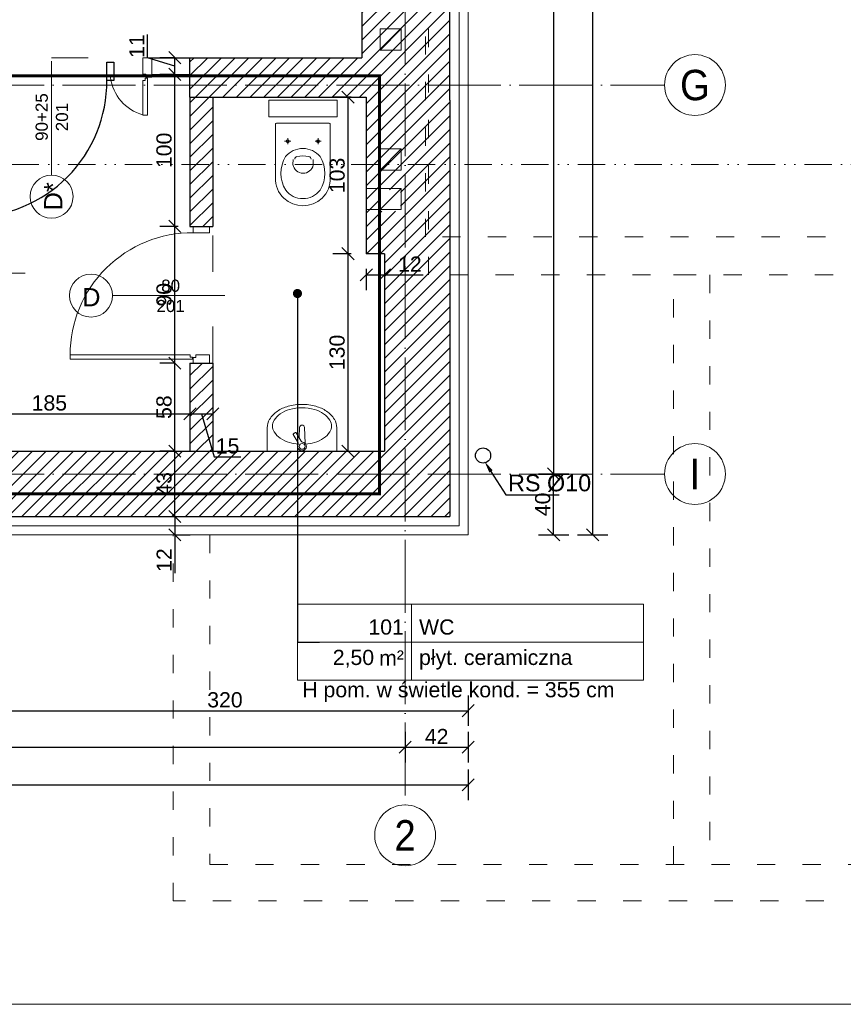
# Model space of a CAD drawing. Header units: millimetres. Extents: x 6506 to 39690, y 6022 to 25261.
# Tile 51 of 59: x 20483 to 21024, y 17841 to 18489. Entities that reach past the tile are written whole.
import ezdxf
from ezdxf import colors
from ezdxf.entities.mleader import LeaderData, LeaderLine
from ezdxf.enums import TextEntityAlignment as Align
from ezdxf.math import Vec2, Vec3

# ---------------------------------------------------------------- set-up
doc = ezdxf.new("R2010")
doc.units = ezdxf.units.MM
for name, pattern in [('1KS_2KP-50', [37.05, 12, 6, -6.35, 0, -6.35, 0, -6.35]), ('ACAD_ISO02W100', [15, 12, -3]), ('ACAD_ISO03W100', [30, 12, -18]), ('ACAD_ISO04W100', [30, 24, -3, 0, -3]), ('Osie$0$CONTINOUS', [0])]:
    doc.linetypes.add(name, pattern=pattern)
for name, color, linetype, lineweight, true_color in [('A_HATCH', 7, 'Continuous', 5, 0x999999), ('A_IZOLEACJA TERMI_PROJEKTOWANA', 7, 'Continuous', 15, 0x0089b6), ('A_PPOŻ', 1, 'ACAD_ISO02W100', 30, 0xff0000), ('A_WIDOK 2PLAN', 7, 'Continuous', 9, 0x666666)]:
    doc.layers.add(name, color=color, linetype=linetype, lineweight=lineweight, true_color=true_color)
for name, color, linetype, lineweight in [('A_KONST_ISTNIEJĄCE', 83, 'Continuous', 25), ('A_LINIA PRZEKROJOWA', 223, '1KS_2KP-50', 15), ('A_OPISY', 40, 'Continuous', 9), ('A_OSIE KONSTRUKCYJNE', 150, 'ACAD_ISO04W100', 5), ('A_STOLARKA DRZWIOWA', 30, 'Continuous', 15), ('A_WIDOK', 141, 'Continuous', 13), ('A_WYMIAROWANIE', 7, 'Continuous', 9), ('A_WYPOSAŻENIE', 181, 'Continuous', 9)]:
    doc.layers.add(name, color=color, linetype=linetype, lineweight=lineweight)
doc.layers.add('A_NIEWIDOCZNE  POMOCNICZE', color=252, linetype='ACAD_ISO03W100', lineweight=5, plot=False)
doc.layers.add('A_RYNNY', color=71, linetype='Continuous')
doc.styles.add('APLUS', font='arial.ttf', dxfattribs={"width": 0.6})
doc.styles.add('ARIAL', font='arial.ttf')
doc.styles.add('DEMIURG_100_opisy', font='arial.ttf', dxfattribs={"width": 0.9, "height": 20})
doc.styles.get("Standard").update_dxf_attribs({"font": 'arial.ttf'})
doc.linetypes.add('BATTING', pattern='A,0.0001,-0.1,[134,ltypeshp.shx,S=0.1,R=0,X=-0.1,Y=0],-0.2,[134,ltypeshp.shx,S=0.1,R=180,X=0.1,Y=0],-0.1', length=0.4001)
doc.dimstyles.new('1 do 100', dxfattribs={"dimtxt": 10, "dimasz": 8, "dimexe": 10, "dimexo": 10, "dimgap": 2, "dimtad": 1, "dimdec": 0, "dimtxsty": 'Standard', "dimblk": 'OBLIQUE', "dimcen": 2.5, "dimadec": 0, "dimazin": 0, "dimtfac": 1, "dimtdec": 0, "dimtmove": 0, "dimatfit": 3, "dimldrblk": 'OBLIQUE', "dimfxl": 10, "dimfxlon": 1, "dimarcsym": 0})
pattern_1 = [(45, (-3039.768, 690.5185), (-4.490128, 4.490128), [])]

# ---------------------------------------------------------------- blocks, each defined once
blk = doc.blocks.new('*U104')
for p, q in [((-4.14, -96.25), (-4.14, -94.69)), ((-2.58, -96.25), (-4.14, -96.25)), ((0, -96.67), (-2, -96.67)), ((0, -94.67), (0, -96.67))]:
    blk.add_line(p, q)
for points in [[(10, 0), (-2, 0), (-2, -4.67), (10, -4.67), (10, 0)], [(-2.58, -97.8), (-92.58, -97.8), (-92.58, -94.69), (-4.14, -94.69)], [(-2.58, -96.25), (-2.58, -97.8)], [(-2, -96.67), (-2, -100.67), (10, -100.67), (10, -94.67)], [(0, -94.67), (10, -94.67)]]:
    blk.add_lwpolyline(points)
blk.add_arc((-2.56, -94.69), 90.02, 89.64515, 180.00111)
blk = doc.blocks.new('*U9')
blk.add_hatch(color=256).paths.add_polyline_path([(0, 0.1532), (-0.198, 0.1532), (0, 0)])
blk.add_line((0, 0.1532), (0, 0.4))
blk.add_lwpolyline([(0, 0.1532), (0, 0), (-0.198, 0.1532), (0.6852, 0.1532)])
at = {"style": 'APLUS', "width": 0.8}
blk.add_attdef('%%P_0.00', text='', height=0.2, dxfattribs=at).set_placement((-0.1457, 0.1532), align=Align.BOTTOM_LEFT)
blk = doc.blocks.new('_Oblique')
at = {"color": 0, "linetype": 'ByBlock', "lineweight": -2}
blk.add_line((-0.5, -0.5), (0.5, 0.5), dxfattribs=at)
blk = doc.blocks.new('*D498')
at = {"layer": 'A_WYMIAROWANIE', "color": 0, "lineweight": -2, "ltscale": 2, "transparency": 16777216}
for p, q in [((20584.84, 18161.66), (20594.84, 18161.66)), ((20584.84, 18161.66), (20584.84, 18149.66)), ((20584.84, 18149.66), (20594.84, 18149.66)), ((20584.84, 18149.66), (20584.84, 18124.38))]:
    blk.add_line(p, q, dxfattribs=at)
at = {"layer": 'Defpoints', "color": 0, "ltscale": 2, "transparency": 16777216}
for p in [(20584.84, 18161.66), (20584.84, 18161.66), (20584.84, 18149.66)]:
    blk.add_point(p, dxfattribs=at)
at = {"layer": 'A_WYMIAROWANIE', "color": 0, "lineweight": -2, "ltscale": 2, "transparency": 16777216, "xscale": 8, "yscale": 8, "zscale": 8}
for p, rotation in [((20584.84, 18161.66), 90), ((20584.84, 18149.66), 270)]:
    blk.add_blockref('_Oblique', p, dxfattribs=dict(at, rotation=rotation))
at = {"layer": 'A_WYMIAROWANIE', "color": 0, "ltscale": 2, "transparency": 16777216, "insert": (20577.82, 18133.02), "char_height": 10, "attachment_point": 5, "rotation": 90}
blk.add_mtext('12', dxfattribs=at)
blk = doc.blocks.new('*D499')
at = {"layer": 'A_WYMIAROWANIE', "color": 0, "lineweight": -2, "ltscale": 2, "transparency": 16777216}
for p, q in [((20584.84, 18204.66), (20574.84, 18204.66)), ((20584.84, 18161.66), (20584.84, 18204.66)), ((20584.84, 18161.66), (20594.84, 18161.66))]:
    blk.add_line(p, q, dxfattribs=at)
at = {"layer": 'Defpoints', "color": 0, "ltscale": 2, "transparency": 16777216}
for p in [(20584.84, 18204.66), (20592.77, 18204.66), (20584.84, 18161.66)]:
    blk.add_point(p, dxfattribs=at)
at = {"layer": 'A_WYMIAROWANIE', "color": 0, "lineweight": -2, "ltscale": 2, "transparency": 16777216, "xscale": 8, "yscale": 8, "zscale": 8}
for p, rotation in [((20584.84, 18204.66), 90), ((20584.84, 18161.66), 270)]:
    blk.add_blockref('_Oblique', p, dxfattribs=dict(at, rotation=rotation))
at = {"layer": 'A_WYMIAROWANIE', "color": 0, "ltscale": 2, "transparency": 16777216, "insert": (20577.73, 18183.16), "char_height": 10, "attachment_point": 5, "rotation": 90}
blk.add_mtext('43', dxfattribs=at)
blk = doc.blocks.new('*D500')
at = {"layer": 'A_WYMIAROWANIE', "color": 0, "lineweight": -2, "ltscale": 2, "transparency": 16777216}
for p, q in [((20584.84, 18262.66), (20574.84, 18262.66)), ((20584.84, 18204.66), (20584.84, 18262.66)), ((20584.84, 18204.66), (20574.84, 18204.66))]:
    blk.add_line(p, q, dxfattribs=at)
at = {"layer": 'Defpoints', "color": 0, "ltscale": 2, "transparency": 16777216}
for p in [(20584.84, 18262.66), (20594.77, 18262.66), (20592.77, 18204.66)]:
    blk.add_point(p, dxfattribs=at)
at = {"layer": 'A_WYMIAROWANIE', "color": 0, "lineweight": -2, "ltscale": 2, "transparency": 16777216, "xscale": 8, "yscale": 8, "zscale": 8}
for p, rotation in [((20584.84, 18262.66), 90), ((20584.84, 18204.66), 270)]:
    blk.add_blockref('_Oblique', p, dxfattribs=dict(at, rotation=rotation))
at = {"layer": 'A_WYMIAROWANIE', "color": 0, "ltscale": 2, "transparency": 16777216, "insert": (20577.74, 18233.66), "char_height": 10, "attachment_point": 5, "rotation": 90}
blk.add_mtext('58', dxfattribs=at)
blk = doc.blocks.new('*D501')
at = {"layer": 'A_WYMIAROWANIE', "color": 0, "lineweight": -2, "ltscale": 2, "transparency": 16777216}
for p, q in [((20586.9, 18352.66), (20574.84, 18352.66)), ((20584.84, 18262.66), (20584.84, 18352.66)), ((20584.84, 18262.66), (20574.84, 18262.66))]:
    blk.add_line(p, q, dxfattribs=at)
at = {"layer": 'Defpoints', "color": 0, "ltscale": 2, "transparency": 16777216}
for p in [(20584.84, 18352.66), (20596.9, 18352.66), (20594.77, 18262.66)]:
    blk.add_point(p, dxfattribs=at)
at = {"layer": 'A_WYMIAROWANIE', "color": 0, "lineweight": -2, "ltscale": 2, "transparency": 16777216, "xscale": 8, "yscale": 8, "zscale": 8}
for p, rotation in [((20584.84, 18352.66), 90), ((20584.84, 18262.66), 270)]:
    blk.add_blockref('_Oblique', p, dxfattribs=dict(at, rotation=rotation))
at = {"layer": 'A_WYMIAROWANIE', "color": 0, "ltscale": 2, "transparency": 16777216, "insert": (20577.74, 18307.66), "char_height": 10, "attachment_point": 5, "rotation": 90}
blk.add_mtext('90', dxfattribs=at)
blk = doc.blocks.new('*D502')
at = {"layer": 'A_WYMIAROWANIE', "color": 0, "lineweight": -2, "ltscale": 2, "transparency": 16777216}
for p, q in [((20584.84, 18452.66), (20574.84, 18452.66)), ((20584.84, 18352.66), (20584.84, 18452.66)), ((20586.9, 18352.66), (20574.84, 18352.66))]:
    blk.add_line(p, q, dxfattribs=at)
at = {"layer": 'Defpoints', "color": 0, "ltscale": 2, "transparency": 16777216}
for p in [(20584.84, 18452.66), (20594.77, 18452.66), (20596.9, 18352.66)]:
    blk.add_point(p, dxfattribs=at)
at = {"layer": 'A_WYMIAROWANIE', "color": 0, "lineweight": -2, "ltscale": 2, "transparency": 16777216, "xscale": 8, "yscale": 8, "zscale": 8}
for p, rotation in [((20584.84, 18452.66), 90), ((20584.84, 18352.66), 270)]:
    blk.add_blockref('_Oblique', p, dxfattribs=dict(at, rotation=rotation))
at = {"layer": 'A_WYMIAROWANIE', "color": 0, "ltscale": 2, "transparency": 16777216, "insert": (20577.74, 18402.66), "char_height": 10, "attachment_point": 5, "rotation": 90}
blk.add_mtext('100', dxfattribs=at)
blk = doc.blocks.new('*D503')
at = {"layer": 'A_WYMIAROWANIE', "color": 0, "lineweight": -2, "ltscale": 2, "transparency": 16777216}
for p, q in [((20566.82, 18463.57), (20566.82, 18479.02)), ((20584.84, 18458.16), (20566.82, 18463.57)), ((20584.84, 18463.66), (20574.84, 18463.66)), ((20584.84, 18452.66), (20584.84, 18463.66)), ((20584.84, 18452.66), (20574.84, 18452.66))]:
    blk.add_line(p, q, dxfattribs=at)
at = {"layer": 'Defpoints', "color": 0, "ltscale": 2, "transparency": 16777216}
for p in [(20584.84, 18463.66), (20594.77, 18463.66), (20594.77, 18452.66)]:
    blk.add_point(p, dxfattribs=at)
at = {"layer": 'A_WYMIAROWANIE', "color": 0, "lineweight": -2, "ltscale": 2, "transparency": 16777216, "xscale": 8, "yscale": 8, "zscale": 8}
for p, rotation in [((20584.84, 18463.66), 90), ((20584.84, 18452.66), 270)]:
    blk.add_blockref('_Oblique', p, dxfattribs=dict(at, rotation=rotation))
at = {"layer": 'A_WYMIAROWANIE', "color": 0, "ltscale": 2, "transparency": 16777216, "insert": (20559.8, 18471.29), "char_height": 10, "attachment_point": 5, "rotation": 90}
blk.add_mtext('11', dxfattribs=at)
blk = doc.blocks.new('*D508')
at = {"layer": 'A_WYMIAROWANIE', "color": 0, "lineweight": -2, "ltscale": 2, "transparency": 16777216}
for p, q in [((20409.77, 18229.27), (20409.77, 18239.27)), ((20409.77, 18229.27), (20594.77, 18229.27)), ((20594.77, 18229.27), (20594.77, 18219.27))]:
    blk.add_line(p, q, dxfattribs=at)
at = {"layer": 'Defpoints', "color": 0, "ltscale": 2, "transparency": 16777216}
for p in [(20594.77, 18238.63), (20409.77, 18229.27), (20594.77, 18229.27)]:
    blk.add_point(p, dxfattribs=at)
at = {"layer": 'A_WYMIAROWANIE', "color": 0, "lineweight": -2, "ltscale": 2, "transparency": 16777216, "xscale": 8, "yscale": 8, "zscale": 8, "rotation": 180}
blk.add_blockref('_Oblique', (20409.77, 18229.27), dxfattribs=at)
at = {"layer": 'A_WYMIAROWANIE', "color": 0, "lineweight": -2, "ltscale": 2, "transparency": 16777216, "xscale": 8, "yscale": 8, "zscale": 8}
blk.add_blockref('_Oblique', (20594.77, 18229.27), dxfattribs=at)
at = {"layer": 'A_WYMIAROWANIE', "color": 0, "ltscale": 2, "transparency": 16777216, "insert": (20502.27, 18236.37), "char_height": 10, "attachment_point": 5}
blk.add_mtext('185', dxfattribs=at)
blk = doc.blocks.new('*D509')
at = {"layer": 'A_WYMIAROWANIE', "color": 0, "lineweight": -2, "ltscale": 2, "transparency": 16777216}
for p, q in [((20594.77, 18229.27), (20594.77, 18219.27)), ((20594.77, 18229.27), (20609.77, 18229.27)), ((20602.27, 18229.27), (20610.76, 18200.95)), ((20609.77, 18229.93), (20609.77, 18219.27)), ((20610.76, 18200.95), (20628.22, 18200.95))]:
    blk.add_line(p, q, dxfattribs=at)
at = {"layer": 'Defpoints', "color": 0, "ltscale": 2, "transparency": 16777216}
for p in [(20594.77, 18238.63), (20609.77, 18239.93), (20609.77, 18229.27)]:
    blk.add_point(p, dxfattribs=at)
at = {"layer": 'A_WYMIAROWANIE', "color": 0, "lineweight": -2, "ltscale": 2, "transparency": 16777216, "xscale": 8, "yscale": 8, "zscale": 8, "rotation": 180}
blk.add_blockref('_Oblique', (20594.77, 18229.27), dxfattribs=at)
at = {"layer": 'A_WYMIAROWANIE', "color": 0, "lineweight": -2, "ltscale": 2, "transparency": 16777216, "xscale": 8, "yscale": 8, "zscale": 8}
blk.add_blockref('_Oblique', (20609.77, 18229.27), dxfattribs=at)
at = {"layer": 'A_WYMIAROWANIE', "color": 0, "ltscale": 2, "transparency": 16777216, "insert": (20619.49, 18208.05), "char_height": 10, "attachment_point": 5}
blk.add_mtext('15', dxfattribs=at)
blk = doc.blocks.new('*D510')
at = {"layer": 'A_WYMIAROWANIE', "color": 0, "lineweight": -2, "ltscale": 2, "transparency": 16777216}
for p, q in [((20700.77, 18437.66), (20688.69, 18437.66)), ((20698.69, 18437.66), (20698.69, 18334.66)), ((20700.77, 18334.66), (20688.69, 18334.66))]:
    blk.add_line(p, q, dxfattribs=at)
at = {"layer": 'Defpoints', "color": 0, "ltscale": 2, "transparency": 16777216}
for p in [(20710.77, 18437.66), (20698.69, 18334.66), (20710.77, 18334.66)]:
    blk.add_point(p, dxfattribs=at)
at = {"layer": 'A_WYMIAROWANIE', "color": 0, "lineweight": -2, "ltscale": 2, "transparency": 16777216, "xscale": 8, "yscale": 8, "zscale": 8}
for p, rotation in [((20698.69, 18437.66), 90), ((20698.69, 18334.66), 270)]:
    blk.add_blockref('_Oblique', p, dxfattribs=dict(at, rotation=rotation))
at = {"layer": 'A_WYMIAROWANIE', "color": 0, "ltscale": 2, "transparency": 16777216, "insert": (20691.58, 18386.16), "char_height": 10, "attachment_point": 5, "rotation": 90}
blk.add_mtext('103', dxfattribs=at)
blk = doc.blocks.new('*D511')
at = {"layer": 'A_WYMIAROWANIE', "color": 0, "lineweight": -2, "ltscale": 2, "transparency": 16777216}
for p, q in [((20700.77, 18334.66), (20688.69, 18334.66)), ((20698.69, 18334.66), (20698.69, 18204.66)), ((20698.69, 18204.66), (20708.69, 18204.66))]:
    blk.add_line(p, q, dxfattribs=at)
at = {"layer": 'Defpoints', "color": 0, "ltscale": 2, "transparency": 16777216}
for p in [(20710.77, 18334.66), (20698.69, 18204.66), (20698.69, 18204.66)]:
    blk.add_point(p, dxfattribs=at)
at = {"layer": 'A_WYMIAROWANIE', "color": 0, "lineweight": -2, "ltscale": 2, "transparency": 16777216, "xscale": 8, "yscale": 8, "zscale": 8}
for p, rotation in [((20698.69, 18334.66), 90), ((20698.69, 18204.66), 270)]:
    blk.add_blockref('_Oblique', p, dxfattribs=dict(at, rotation=rotation))
at = {"layer": 'A_WYMIAROWANIE', "color": 0, "ltscale": 2, "transparency": 16777216, "insert": (20691.58, 18269.66), "char_height": 10, "attachment_point": 5, "rotation": 90}
blk.add_mtext('130', dxfattribs=at)
blk = doc.blocks.new('*D513')
at = {"layer": 'A_WYMIAROWANIE', "color": 0, "lineweight": -2, "ltscale": 2, "transparency": 16777216}
for p, q in [((20823.94, 19604.66), (20843.94, 19604.66)), ((20833.94, 19604.66), (20833.94, 18189.66)), ((20843.94, 18189.66), (20823.94, 18189.66))]:
    blk.add_line(p, q, dxfattribs=at)
at = {"layer": 'Defpoints', "color": 0, "ltscale": 2, "transparency": 16777216}
for p in [(20777.77, 19604.66), (20833.94, 18189.66), (20906.91, 18189.66)]:
    blk.add_point(p, dxfattribs=at)
at = {"layer": 'A_WYMIAROWANIE', "color": 0, "lineweight": -2, "ltscale": 2, "transparency": 16777216, "xscale": 8, "yscale": 8, "zscale": 8}
for p, rotation in [((20833.94, 19604.66), 90), ((20833.94, 18189.66), 270)]:
    blk.add_blockref('_Oblique', p, dxfattribs=dict(at, rotation=rotation))
at = {"layer": 'A_WYMIAROWANIE', "color": 0, "ltscale": 2, "transparency": 16777216, "insert": (20826.83, 18897.16), "char_height": 10, "attachment_point": 5, "rotation": 90}
blk.add_mtext('1415', dxfattribs=at)
blk = doc.blocks.new('*D514')
at = {"layer": 'A_WYMIAROWANIE', "color": 0, "lineweight": -2, "ltscale": 2, "transparency": 16777216}
for p, q in [((20823.94, 18189.66), (20843.94, 18189.66)), ((20833.94, 18149.66), (20833.94, 18189.66)), ((20823.94, 18149.66), (20843.94, 18149.66))]:
    blk.add_line(p, q, dxfattribs=at)
at = {"layer": 'Defpoints', "color": 0, "ltscale": 2, "transparency": 16777216}
for p in [(20777.77, 18189.66), (20833.94, 18189.66), (20777.77, 18149.66)]:
    blk.add_point(p, dxfattribs=at)
at = {"layer": 'A_WYMIAROWANIE', "color": 0, "lineweight": -2, "ltscale": 2, "transparency": 16777216, "xscale": 8, "yscale": 8, "zscale": 8}
for p, rotation in [((20833.94, 18189.66), 90), ((20833.94, 18149.66), 270)]:
    blk.add_blockref('_Oblique', p, dxfattribs=dict(at, rotation=rotation))
at = {"layer": 'A_WYMIAROWANIE', "color": 0, "ltscale": 2, "transparency": 16777216, "insert": (20826.83, 18169.66), "char_height": 10, "attachment_point": 5, "rotation": 90}
blk.add_mtext('40', dxfattribs=at)
blk = doc.blocks.new('*D515')
at = {"layer": 'A_WYMIAROWANIE', "color": 0, "lineweight": -2, "ltscale": 2, "transparency": 16777216}
for p, q in [((20849.68, 19652.66), (20869.68, 19652.66)), ((20859.68, 18149.66), (20859.68, 19652.66)), ((20849.68, 18149.66), (20869.68, 18149.66))]:
    blk.add_line(p, q, dxfattribs=at)
at = {"layer": 'Defpoints', "color": 0, "ltscale": 2, "transparency": 16777216}
for p in [(20777.77, 19652.66), (20859.68, 19652.66), (20777.77, 18149.66)]:
    blk.add_point(p, dxfattribs=at)
at = {"layer": 'A_WYMIAROWANIE', "color": 0, "lineweight": -2, "ltscale": 2, "transparency": 16777216, "xscale": 8, "yscale": 8, "zscale": 8}
for p, rotation in [((20859.68, 19652.66), 90), ((20859.68, 18149.66), 270)]:
    blk.add_blockref('_Oblique', p, dxfattribs=dict(at, rotation=rotation))
at = {"layer": 'A_WYMIAROWANIE', "color": 0, "ltscale": 2, "transparency": 16777216, "insert": (20852.57, 18901.16), "char_height": 10, "attachment_point": 5, "rotation": 90}
blk.add_mtext('1503', dxfattribs=at)
blk = doc.blocks.new('*D518')
at = {"layer": 'A_WYMIAROWANIE', "color": 0, "lineweight": -2, "ltscale": 2, "transparency": 16777216}
for p, q in [((20457.77, 18043.9), (20457.77, 18023.9)), ((20777.77, 18043.9), (20777.77, 18023.9)), ((20457.77, 18033.9), (20777.77, 18033.9))]:
    blk.add_line(p, q, dxfattribs=at)
at = {"layer": 'Defpoints', "color": 0, "ltscale": 2, "transparency": 16777216}
for p in [(20457.77, 18149.66), (20777.77, 18149.66), (20777.77, 18033.9)]:
    blk.add_point(p, dxfattribs=at)
at = {"layer": 'A_WYMIAROWANIE', "color": 0, "lineweight": -2, "ltscale": 2, "transparency": 16777216, "xscale": 8, "yscale": 8, "zscale": 8, "rotation": 180}
blk.add_blockref('_Oblique', (20457.77, 18033.9), dxfattribs=at)
at = {"layer": 'A_WYMIAROWANIE', "color": 0, "lineweight": -2, "ltscale": 2, "transparency": 16777216, "xscale": 8, "yscale": 8, "zscale": 8}
blk.add_blockref('_Oblique', (20777.77, 18033.9), dxfattribs=at)
at = {"layer": 'A_WYMIAROWANIE', "color": 0, "ltscale": 2, "transparency": 16777216, "insert": (20617.77, 18041.01), "char_height": 10, "attachment_point": 5}
blk.add_mtext('320', dxfattribs=at)
blk = doc.blocks.new('*D520')
at = {"layer": 'A_WYMIAROWANIE', "color": 0, "lineweight": -2, "ltscale": 2, "transparency": 16777216}
for p, q in [((19917.77, 18019.9), (19917.77, 17999.9)), ((20736.27, 18019.9), (20736.27, 17999.9)), ((19917.77, 18009.9), (20736.27, 18009.9))]:
    blk.add_line(p, q, dxfattribs=at)
at = {"layer": 'Defpoints', "color": 0, "ltscale": 2, "transparency": 16777216}
for p in [(20736.27, 18180.42), (19917.77, 18149.66), (20736.27, 18009.9)]:
    blk.add_point(p, dxfattribs=at)
at = {"layer": 'A_WYMIAROWANIE', "color": 0, "lineweight": -2, "ltscale": 2, "transparency": 16777216, "xscale": 8, "yscale": 8, "zscale": 8, "rotation": 180}
blk.add_blockref('_Oblique', (19917.77, 18009.9), dxfattribs=at)
at = {"layer": 'A_WYMIAROWANIE', "color": 0, "lineweight": -2, "ltscale": 2, "transparency": 16777216, "xscale": 8, "yscale": 8, "zscale": 8}
blk.add_blockref('_Oblique', (20736.27, 18009.9), dxfattribs=at)
at = {"layer": 'A_WYMIAROWANIE', "color": 0, "ltscale": 2, "transparency": 16777216, "insert": (20327.02, 18017), "char_height": 10, "attachment_point": 5}
blk.add_mtext('819', dxfattribs=at)
blk = doc.blocks.new('*D521')
at = {"layer": 'A_WYMIAROWANIE', "color": 0, "lineweight": -2, "ltscale": 2, "transparency": 16777216}
for p, q in [((20736.27, 18019.9), (20736.27, 17999.9)), ((20777.77, 18019.9), (20777.77, 17999.9)), ((20736.27, 18009.9), (20777.77, 18009.9))]:
    blk.add_line(p, q, dxfattribs=at)
at = {"layer": 'Defpoints', "color": 0, "ltscale": 2, "transparency": 16777216}
for p in [(20736.27, 18180.42), (20777.77, 18180.42), (20777.77, 18009.9)]:
    blk.add_point(p, dxfattribs=at)
at = {"layer": 'A_WYMIAROWANIE', "color": 0, "lineweight": -2, "ltscale": 2, "transparency": 16777216, "xscale": 8, "yscale": 8, "zscale": 8, "rotation": 180}
blk.add_blockref('_Oblique', (20736.27, 18009.9), dxfattribs=at)
at = {"layer": 'A_WYMIAROWANIE', "color": 0, "lineweight": -2, "ltscale": 2, "transparency": 16777216, "xscale": 8, "yscale": 8, "zscale": 8}
blk.add_blockref('_Oblique', (20777.77, 18009.9), dxfattribs=at)
at = {"layer": 'A_WYMIAROWANIE', "color": 0, "ltscale": 2, "transparency": 16777216, "insert": (20757.02, 18016.92), "char_height": 10, "attachment_point": 5}
blk.add_mtext('42', dxfattribs=at)
blk = doc.blocks.new('*D522')
at = {"layer": 'A_WYMIAROWANIE', "color": 0, "lineweight": -2, "ltscale": 2, "transparency": 16777216}
for p, q in [((19874.77, 17995.1), (19874.77, 17975.1)), ((20777.77, 17995.1), (20777.77, 17975.1)), ((19874.77, 17985.1), (20777.77, 17985.1))]:
    blk.add_line(p, q, dxfattribs=at)
at = {"layer": 'Defpoints', "color": 0, "ltscale": 2, "transparency": 16777216}
for p in [(19874.77, 18172.69), (20777.77, 18172.69), (20777.77, 17985.1)]:
    blk.add_point(p, dxfattribs=at)
at = {"layer": 'A_WYMIAROWANIE', "color": 0, "lineweight": -2, "ltscale": 2, "transparency": 16777216, "xscale": 8, "yscale": 8, "zscale": 8, "rotation": 180}
blk.add_blockref('_Oblique', (19874.77, 17985.1), dxfattribs=at)
at = {"layer": 'A_WYMIAROWANIE', "color": 0, "lineweight": -2, "ltscale": 2, "transparency": 16777216, "xscale": 8, "yscale": 8, "zscale": 8}
blk.add_blockref('_Oblique', (20777.77, 17985.1), dxfattribs=at)
at = {"layer": 'A_WYMIAROWANIE', "color": 0, "ltscale": 2, "transparency": 16777216, "insert": (20326.27, 17992.21), "char_height": 10, "attachment_point": 5}
blk.add_mtext('903', dxfattribs=at)
blk = doc.blocks.new('*D550')
at = {"layer": 'A_WYMIAROWANIE', "color": 0, "lineweight": -2, "ltscale": 2, "transparency": 16777216}
for p, q in [((20710.77, 18324.66), (20710.77, 18310.76)), ((20710.77, 18320.76), (20722.77, 18320.76)), ((20722.77, 18324.66), (20722.77, 18310.76)), ((20722.77, 18320.76), (20748.05, 18320.76))]:
    blk.add_line(p, q, dxfattribs=at)
at = {"layer": 'Defpoints', "color": 0, "ltscale": 2, "transparency": 16777216}
for p in [(20710.77, 18334.66), (20722.77, 18334.66), (20722.77, 18320.76)]:
    blk.add_point(p, dxfattribs=at)
at = {"layer": 'A_WYMIAROWANIE', "color": 0, "lineweight": -2, "ltscale": 2, "transparency": 16777216, "xscale": 8, "yscale": 8, "zscale": 8, "rotation": 180}
blk.add_blockref('_Oblique', (20710.77, 18320.76), dxfattribs=at)
at = {"layer": 'A_WYMIAROWANIE', "color": 0, "lineweight": -2, "ltscale": 2, "transparency": 16777216, "xscale": 8, "yscale": 8, "zscale": 8}
blk.add_blockref('_Oblique', (20722.77, 18320.76), dxfattribs=at)
at = {"layer": 'A_WYMIAROWANIE', "color": 0, "ltscale": 2, "transparency": 16777216, "insert": (20739.41, 18327.78), "char_height": 10, "attachment_point": 5}
blk.add_mtext('12', dxfattribs=at)
blk = doc.blocks.new('wc1')
at = {"layer": 'A_WYPOSAŻENIE'}
for p, q in [((-3838.38, 3353.84), (-3838.38, 3357.84)), ((-3818.38, 3353.84), (-3818.38, 3357.84)), ((-3840.38, 3355.84), (-3836.38, 3355.84)), ((-3820.38, 3355.84), (-3816.38, 3355.84))]:
    blk.add_line(p, q, dxfattribs=at)
blk.add_lwpolyline([(-3850.88, 3371.84), (-3805.88, 3371.84), (-3805.88, 3382.84), (-3850.88, 3382.84)], close=True, dxfattribs=at)
for points in [[(-3815.79, 3318.42, -0.399978), (-3840.97, 3318.42, -0.216638), (-3846.38, 3331.84), (-3846.38, 3366.84, -0.414214), (-3845.38, 3367.84), (-3811.38, 3367.84, -0.414214), (-3810.38, 3366.84), (-3810.38, 3331.84, -0.216638)], [(-3839.79, 3345.73, -0.466255), (-3816.97, 3345.73, -0.283436), (-3817.06, 3323.74, -0.502453), (-3839.69, 3323.74, -0.283436)]]:
    blk.add_lwpolyline(points, format="xyb", close=True, dxfattribs=at)
for points in [[(-3834.84, 3343.93), (-3834.92, 3340.49, 0.83974), (-3821.61, 3340.22), (-3821.68, 3343.93)], [(-3833.77, 3344.15, -0.303379), (-3832.3, 3345.75, -0.119022), (-3824.45, 3345.75, -0.303379), (-3822.98, 3344.15, -0.291246)]]:
    blk.add_lwpolyline(points, format="xyb", dxfattribs=at)
for centre in [(-3838.38, 3355.84), (-3818.38, 3355.84)]:
    blk.add_circle(centre, 1, dxfattribs=at)
blk = doc.blocks.new('A$C4D221A0D')
for p, q in [((0, 13.5), (0, 0)), ((18.08, 4.46), (18.54, 13.78)), ((21.63, 7.72), (21.34, 13.78)), ((40, 0), (40, 13.5)), ((20.51, 5.77), (23.32, 10.64)), ((22.24, 4.77), (25.05, 9.64)), ((0, 0), (40, 0))]:
    blk.add_line(p, q)
blk.add_circle((19.94, 2.78), 1.69)
for centre, radius, start, end in [((14.43, 10.35), 15.32, 124.0193, 148.4647), ((17.79, 5.36), 21.33, 105.6207, 124.0193), ((17.79, 6.36), 18.33, 105.6207, 124.0193), ((20, -2.53), 29.53, 90, 105.6207), ((20, -1.53), 26.53, 90, 105.6207), ((20, -2.53), 29.53, 74.3793, 90), ((20, -1.53), 26.53, 74.3793, 90), ((22.21, 6.36), 18.33, 55.9807, 74.3793), ((22.21, 5.36), 21.33, 55.9807, 74.3793), ((25.57, 10.35), 15.32, 31.5353, 55.9807), ((9.3, 13.5), 9.3, 148.4647, 180), ((9.3, 14.5), 6.3, 148.4647, 180), ((14.43, 11.35), 12.32, 124.0193, 148.4647), ((25.57, 11.35), 12.32, 31.5353, 55.9807), ((30.7, 14.5), 6.3, 0, 31.5353), ((30.7, 13.5), 9.3, 0, 31.5353), ((9.3, 14.5), 6.3, 180, 211.5353), ((19.94, 13.68), 1.4, 4.2422, 175.7578), ((30.7, 14.5), 6.3, 328.4647, 0), ((14.43, 17.65), 12.32, 211.5353, 235.9807), ((17.79, 22.64), 18.33, 235.9807, 254.3793), ((19.64, 6.27), 1, 274.8499, 330), ((23.45, 10.57), 0.154, 101.5073, 150), ((23.57, 9.98), 0.756, 80.1309, 101.5073), ((23.44, 9.21), 1.54, 68.6335, 80.1309), ((23.01, 8.1), 2.72, 60, 68.6335), ((23.01, 8.1), 2.72, 51.3665, 60), ((23.75, 9.03), 1.54, 39.8691, 51.3665), ((24.35, 9.53), 0.756, 18.4927, 39.8691), ((24.92, 9.72), 0.154, 330, 18.4927), ((22.21, 22.64), 18.33, 285.6207, 304.0193), ((25.57, 17.65), 12.32, 304.0193, 328.4647), ((20, 30.53), 26.53, 254.3793, 265.2559), ((19.94, 2.78), 2.5, 94.8499, 25.1501), ((23.1, 4.27), 1, 150, 205.1501), ((20, 30.53), 26.53, 274.5873, 285.6207)]:
    blk.add_arc(centre, radius, start, end)
blk = doc.blocks.new('*U134')
at = {"lineweight": 5}
for p, q in [((-75, -25), (-75, 25)), ((-75, 25), (0, 25)), ((0, 0), (0, 25)), ((0, 25), (152.71, 25)), ((152.71, 25), (152.71, -25)), ((-75, -25), (0, -25)), ((152.71, -25), (0, -25))]:
    blk.add_line(p, q, dxfattribs=at)
at = {"lineweight": 5, "ltscale": 18.5}
for p, q in [((0, 25), (0, -25)), ((-75, 0), (152.71, 0))]:
    blk.add_line(p, q, dxfattribs=at)
at = {"lineweight": 5, "ltscale": 18.5, "insert": (-5, -10.38), "char_height": 10, "attachment_point": 6, "style": 'ARIAL'}
blk.add_mtext('\\A1;m²', dxfattribs=at)
at = {"lineweight": 5, "style": 'ARIAL'}
blk.add_attdef('1NR', text='', height=10, dxfattribs=at).set_placement((-5, 5), align=Align.RIGHT)
blk.add_attdef('2POM', (5, 5), '', height=10, dxfattribs=at)
blk.add_attdef('4PL2', text='', height=10, dxfattribs=at).set_placement((-24.57, -5), align=Align.TOP_RIGHT)
blk.add_attdef('3POS', text='', height=10, dxfattribs=at).set_placement((5, -5), align=Align.TOP_LEFT)
blk = doc.blocks.new('_Dot')
at = {"color": 0, "linetype": 'ByBlock', "lineweight": -2}
blk.add_line((-0.5, 0), (-1, 0), dxfattribs=at)
at = {"color": 0, "linetype": 'ByBlock', "const_width": 0.5}
blk.add_lwpolyline([(-0.25, 0, 1), (0.25, 0, 1)], format="xyb", close=True, dxfattribs=at)
blk = doc.blocks.new('want')
at = {"layer": 'A_WIDOK'}
blk.add_line((30214.45, 14309.66), (30200.45, 14295.66), dxfattribs=at)
blk.add_lwpolyline([(30200.45, 14295.66), (30214.45, 14295.66), (30214.45, 14309.66), (30200.45, 14309.66)], close=True, dxfattribs=at)

msp = doc.modelspace()

# ---------------------------------------------------------------- hatches: boundary and pattern name
at = {"layer": 'A_HATCH'}
h = msp.add_hatch(dxfattribs=at)
h.set_pattern_fill('ANSI31', color=256, scale=2)
h.set_pattern_definition(pattern_1)
h.paths.add_polyline_path([(20765.77, 18435.66), (20765.77, 19640.66), (20580.77, 19640.66), (20580.77, 19597.66), (20722.77, 19597.66), (20722.77, 18722.66), (20707.77, 18722.66), (20707.77, 18463.66), (20594.77, 18463.66), (20594.77, 18437.66), (20710.77, 18437.66), (20710.77, 18334.66), (20722.77, 18334.66), (20722.77, 18204.66), (20462.77, 18204.66), (20462.77, 18161.66), (20765.77, 18161.66)])
h.paths.add_polyline_path([(20733.27, 18362.64), (20719.27, 18362.64), (20719.27, 18376.64), (20733.27, 18376.64)], flags=16)
h.paths.add_polyline_path([(20716.27, 18558.49), (20716.27, 18572.49)], flags=16)
h.paths.add_polyline_path([(20234.77, 18194.66), (20069.77, 18194.66), (20069.77, 18198.66), (19929.77, 18198.66), (19929.77, 18204.66), (19929.77, 18223.66), (19886.77, 18223.66), (19886.77, 18161.66), (20234.77, 18161.66)])
h.paths.add_polyline_path([(19929.77, 19597.66), (20070.77, 19597.66), (20070.77, 19640.66), (19886.77, 19640.66), (19886.77, 18699.66), (19929.77, 18699.66)])
h.paths.add_polyline_path([(20352.77, 19640.66), (20298.77, 19640.66), (20298.77, 19597.66), (20352.77, 19597.66)])
h = msp.add_hatch(dxfattribs=at)
h.set_pattern_fill('ANSI31', color=256, scale=2)
h.set_pattern_definition(pattern_1)
h.paths.add_polyline_path([(20444.77, 18463.66), (19929.77, 18463.66), (19929.77, 18472.66), (19886.77, 18472.66), (19886.77, 18419.66), (19929.77, 18419.66), (19929.77, 18437.66), (20444.77, 18437.66)])
h.paths.add_polyline_path([(20609.77, 18437.66), (20594.77, 18437.66), (20594.77, 18352.66), (20609.77, 18352.66)])
h.paths.add_polyline_path([(20609.77, 18262.66), (20594.77, 18262.66), (20594.77, 18204.66), (20609.77, 18204.66)])

# ---------------------------------------------------------------- linework, layer by layer
at = {"color": 144}
msp.add_lwpolyline([(20544.77, 18460.66), (20544.77, 18448.74), (20540.13, 18448.74), (20540.13, 18460.66), (20544.77, 18460.66)], dxfattribs=at)
msp.add_arc((20450.71, 18448.19), 89.43, 269.99889, 0.35485, dxfattribs=at)
at = {"layer": 'A_IZOLEACJA TERMI_PROJEKTOWANA', "linetype": 'BATTING', "ltscale": 14}
msp.add_lwpolyline([(20457.77, 18155.66), (20771.77, 18155.66), (20771.77, 19652.66)], dxfattribs=at)
at = {"layer": 'A_IZOLEACJA TERMI_PROJEKTOWANA', "ltscale": 2}
msp.add_lwpolyline([(20457.77, 18149.66), (20777.77, 18149.66), (20777.77, 19652.66)], dxfattribs=at)
at = {"layer": 'A_KONST_ISTNIEJĄCE', "ltscale": 2}
for p, q in [((20707.77, 18722.66), (20707.77, 18463.66)), ((20569.77, 18463.66), (20594.77, 18463.66)), ((20594.77, 18437.66), (20594.77, 18463.66)), ((20594.77, 18463.66), (20707.77, 18463.66)), ((20569.77, 18452.66), (20594.77, 18452.66)), ((20594.77, 18437.66), (20594.77, 18352.66)), ((20609.77, 18437.66), (20609.77, 18352.66)), ((20710.77, 18437.66), (20710.77, 18334.66)), ((20765.77, 18435.66), (20765.77, 18161.66)), ((20594.77, 18352.66), (20609.77, 18352.66)), ((20722.77, 18334.66), (20710.77, 18334.66)), ((20722.77, 18334.66), (20722.77, 18204.66)), ((20594.77, 18262.66), (20609.77, 18262.66)), ((20594.77, 18262.66), (20594.77, 18204.66)), ((20609.77, 18262.66), (20609.77, 18204.66)), ((20462.77, 18204.66), (20722.77, 18204.66)), ((20462.77, 18161.66), (20765.77, 18161.66))]:
    msp.add_line(p, q, dxfattribs=at)
for points in [[(20765.77, 18435.66), (20765.77, 19640.66), (20580.77, 19640.66)], [(20594.77, 18437.66), (20710.77, 18437.66)]]:
    msp.add_lwpolyline(points, dxfattribs=at)
at = {"layer": 'A_LINIA PRZEKROJOWA'}
msp.add_line((22544.15, 18393.4), (19671.57, 18393.4), dxfattribs=at)
at = {"layer": 'A_NIEWIDOCZNE  POMOCNICZE', "ltscale": 2}
for points in [[(19929.77, 19597.66), (20722.77, 19597.66), (20722.77, 18722.66), (20707.77, 18722.66), (20707.77, 18463.66), (20398.77, 18463.66), (20398.77, 18726.66), (19929.77, 18726.66), (19929.77, 19597.66)], [(20609.77, 18437.66), (20710.77, 18437.66), (20710.77, 18334.66), (20722.77, 18334.66), (20722.77, 18204.66), (20609.77, 18204.66), (20609.77, 18262.66), (20609.77, 18437.66)]]:
    msp.add_lwpolyline(points, dxfattribs=at)
at = {"layer": 'A_OPISY', "color": 144, "true_color": 0x007cb0, "transparency": 33554559}
msp.add_line((20503.74, 18386.36), (20503.74, 18461.33), dxfattribs=at)
at = {"layer": 'A_OPISY', "transparency": 33554559}
msp.add_line((20543.82, 18307.09), (20617.8, 18307.09), dxfattribs=at)
at = {"layer": 'A_OPISY', "color": 144, "true_color": 0x007cb0, "transparency": 33554559}
msp.add_circle((20503.74, 18372.21), 14.15, dxfattribs=at)
at = {"layer": 'A_OPISY', "transparency": 33554559}
msp.add_circle((20529.67, 18307.09), 14.15, dxfattribs=at)
at = {"layer": 'A_OSIE KONSTRUKCYJNE', "ltscale": 2}
for p, q in [((20736.27, 19829.05), (20736.27, 17971.86)), ((19729.58, 18445.66), (20906.91, 18445.66)), ((19729.58, 18189.66), (20906.91, 18189.66))]:
    msp.add_line(p, q, dxfattribs=at)
at = {"layer": 'A_OSIE KONSTRUKCYJNE', "linetype": 'Continuous'}
for centre in [(20926.91, 18445.66), (20926.91, 18189.66), (20736.27, 17951.86)]:
    msp.add_circle(centre, 20, dxfattribs=at)
at = {"layer": 'A_PPOŻ', "linetype": 'ACAD_ISO03W100', "ltscale": 2, "const_width": 2}
msp.add_lwpolyline([(19911.11, 18451.73), (20719.49, 18451.73), (20719.49, 18176.6), (19911.11, 18176.6)], close=True, dxfattribs=at)
at = {"layer": 'A_RYNNY'}
msp.add_circle((20787.54, 18201.82), 5, dxfattribs=at)
at = {"layer": 'A_STOLARKA DRZWIOWA', "color": 144, "true_color": 0x007cb0, "transparency": 33554559}
msp.add_line((20569.77, 18452.66), (20569.77, 18463.66), dxfattribs=at)
at = {"layer": 'A_STOLARKA DRZWIOWA', "color": 144, "transparency": 33554559}
for points in [[(20563.81, 18463.66), (20563.81, 18452.73), (20565.79, 18452.73), (20565.79, 18450.74), (20569.77, 18450.74), (20569.77, 18463.66)], [(20566.92, 18450.16), (20566.92, 18425.74), (20563.83, 18425.74), (20563.83, 18448.62), (20565.38, 18448.62), (20565.38, 18450.16)]]:
    msp.add_lwpolyline(points, close=True, dxfattribs=at)
msp.add_arc((20571.89, 18454.54), 29.69, 187.34735, 254.24206, dxfattribs=at)
at = {"layer": 'A_WIDOK', "color": 251, "transparency": 33554559}
for p, q in [((20719.77, 18377.66), (20710.77, 18377.66)), ((20719.77, 18363.66), (20710.77, 18363.66))]:
    msp.add_line(p, q, dxfattribs=at)
at = {"layer": 'A_WIDOK', "ltscale": 2}
msp.add_lwpolyline([(20734.27, 19652.66), (20734.27, 19700.66), (22419.77, 19700.66), (22419.77, 18104.66), (21976.77, 18104.66), (21976.77, 17840.66), (20734.27, 17840.66), (20328.27, 17840.66), (20328.27, 18149.66)], dxfattribs=at)
at = {"layer": 'A_WIDOK 2PLAN', "linetype": 'ACAD_ISO03W100'}
for points in [[(22357.77, 18320.66), (22357.77, 18166.66), (21887.77, 18166.66), (21887.77, 18320.66), (20751.77, 18320.66), (20751.77, 19638.66), (22357.77, 19638.66)], [(22332.77, 18320.66), (22332.77, 18191.66), (21912.77, 18191.66), (21912.77, 18345.66), (20749.77, 18345.66), (20749.77, 19613.66), (22332.77, 19613.66)], [(20583.77, 18149.66), (20607.77, 18149.66), (20607.77, 17932.66), (21887.77, 17932.66), (21887.77, 18148.66), (21887.77, 18166.66), (21911.77, 18166.66), (21911.77, 18148.66), (21911.77, 17908.66), (20583.77, 17908.66)]]:
    msp.add_lwpolyline(points, close=True, dxfattribs=at)
msp.add_lwpolyline([(20912.77, 17932.66), (20912.77, 18320.66), (20936.77, 18320.66), (20936.77, 17932.66)], dxfattribs=at)

# ---------------------------------------------------------------- block references
at = {"layer": 'A_KONST_ISTNIEJĄCE', "color": 251, "transparency": 33554687, "rotation": 180}
for p in [(50934.22, 32778.32), (50934.22, 32699.32), (50934.22, 32673.32)]:
    msp.add_blockref('want', p, dxfattribs=at)
at = {"layer": 'A_OPISY', "transparency": 33554687, "xscale": 68.67492864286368, "yscale": 68.67492864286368, "zscale": 68.67492864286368, "rotation": 1.435389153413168e-05}
msp.add_blockref('*U9', (20439.25, 18311.42), dxfattribs=at).add_auto_attribs({'%%P_0.00': '+ 3,60'})
at = {"layer": 'A_OPISY'}
msp.add_blockref('*U134', (20740.45, 18078.97), dxfattribs=at).add_auto_attribs({'1NR': '101', '2POM': 'WC', '3POS': 'płyt. ceramiczna', '4PL2': '2,50'})
at = {"layer": 'A_STOLARKA DRZWIOWA', "transparency": 33554559, "xscale": 0.8940362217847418, "yscale": 0.8940362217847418, "zscale": 0.8940362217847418}
msp.add_blockref('*U104', (20598.69, 18352.66), dxfattribs=at)
at = {"layer": 'A_WYPOSAŻENIE'}
msp.add_blockref('wc1', (24497.42, 15052.82), dxfattribs=at)
at = {"layer": 'A_WYPOSAŻENIE', "xscale": -1.142857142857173, "yscale": 1.142857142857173, "zscale": 1.142857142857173}
msp.add_blockref('A$C4D221A0D', (20691.3, 18204.66), dxfattribs=at)

# ---------------------------------------------------------------- texts
at = {"layer": 'A_OPISY'}
msp.add_text('RS %%C10', height=11, dxfattribs=at).set_placement((20804, 18178.28))
at = {"layer": 'A_OPISY', "color": 144, "true_color": 0x007cb0, "transparency": 33554559, "attachment_point": 5, "rotation": 90}
for s, insert, char_height in [('90+25\\P201', (20503.95, 18424.58), 8), ('D*', (20504.8, 18372.4), 12)]:
    msp.add_mtext_dynamic_manual_height_columns(s, width=44.3905, gutter_width=12.5, heights=[0], dxfattribs=dict(at, insert=insert, char_height=char_height))
at = {"layer": 'A_OPISY', "transparency": 33554559, "attachment_point": 5}
for s, insert, char_height in [('80\\P201', (20582.04, 18306.87), 8), ('D', (20529.86, 18306.02), 12)]:
    msp.add_mtext_dynamic_manual_height_columns(s, width=44.3905, gutter_width=12.5, heights=[0], dxfattribs=dict(at, insert=insert, char_height=char_height))
at = {"layer": 'A_OPISY', "insert": (20668.64, 18052.71), "char_height": 10, "attachment_point": 1}
msp.add_mtext_dynamic_manual_height_columns('H pom. w świetle kond. = 355 cm', width=254.3544, gutter_width=0, heights=[12.82], dxfattribs=at)
at = {"layer": 'A_OSIE KONSTRUKCYJNE', "linetype": 'Osie$0$CONTINOUS', "style": 'DEMIURG_100_opisy', "width": 0.9}
for s, p in [('G', (20926.91, 18445.66)), ('I', (20926.91, 18189.66)), ('2', (20736.27, 17951.86))]:
    msp.add_text(s, height=20, dxfattribs=at).set_placement(p, align=Align.MIDDLE_CENTER)

# ---------------------------------------------------------------- dimensions: what is measured, and where the dimension line sits
at = {"layer": 'A_WYMIAROWANIE', "ltscale": 2}
for base, p1, p2, picture, middle in [((20859.68, 19652.66), (20777.77, 18149.66), (20777.77, 19652.66), '*D515', (20852.57, 18901.16)), ((20698.69, 18334.66), (20710.77, 18437.66), (20710.77, 18334.66), '*D510', (20691.58, 18386.16)), ((20833.94, 18189.66), (20777.77, 18149.66), (20777.77, 18189.66), '*D514', (20826.83, 18169.66))]:
    dim = msp.add_linear_dim(base=base, p1=p1, p2=p2, angle=90, dimstyle='1 do 100', dxfattribs=at)
    dim.commit()
    dim.dimension.update_dxf_attribs({"geometry": picture, "text_midpoint": middle})
for base, p1, p2, picture, middle in [((20833.94, 18189.66), (20777.77, 19604.66), (20906.91, 18189.66), '*D513', (20826.83, 18897.16)), ((20584.84, 18463.66), (20594.77, 18452.66), (20594.77, 18463.66), '*D503', (20559.8, 18465.57)), ((20584.84, 18452.66), (20596.9, 18352.66), (20594.77, 18452.66), '*D502', (20577.74, 18402.66)), ((20584.84, 18352.66), (20594.77, 18262.66), (20596.9, 18352.66), '*D501', (20577.74, 18307.66)), ((20698.69, 18204.66), (20710.77, 18334.66), (20698.69, 18204.66), '*D511', (20691.58, 18269.66)), ((20584.84, 18262.66), (20592.77, 18204.66), (20594.77, 18262.66), '*D500', (20577.74, 18233.66)), ((20584.84, 18204.66), (20584.84, 18161.66), (20592.77, 18204.66), '*D499', (20577.73, 18183.16))]:
    dim = msp.add_linear_dim(base=base, p1=p1, p2=p2, angle=90, dimstyle='1 do 100', override={"dimtmove": 1}, dxfattribs=at)
    dim.commit()
    dim.dimension.update_dxf_attribs({"geometry": picture, "text_midpoint": middle})
for base, p1, p2, picture, middle in [((20722.77, 18320.76), (20710.77, 18334.66), (20722.77, 18334.66), '*D550', (20739.41, 18327.78)), ((20777.77, 17985.1), (19874.77, 18172.69), (20777.77, 18172.69), '*D522', (20326.27, 17992.21))]:
    dim = msp.add_linear_dim(base=base, p1=p1, p2=p2, dimstyle='1 do 100', dxfattribs=at)
    dim.commit()
    dim.dimension.update_dxf_attribs({"geometry": picture, "text_midpoint": middle})
for base, p1, p2, picture, middle in [((20594.77, 18229.27), (20409.77, 18229.27), (20594.77, 18238.63), '*D508', (20502.27, 18236.37)), ((20609.77, 18229.27), (20594.77, 18238.63), (20609.77, 18239.93), '*D509', (20612.76, 18208.05)), ((20736.26725364, 18009.89920677), (19917.76725364, 18149.66011344), (20736.26725364, 18180.42122783), '*D520', (20327.01725364, 18017.00493665)), ((20777.76725364, 18009.89920677), (20736.26725364, 18180.42122783), (20777.76725364, 18180.42122783), '*D521', (20757.01725364, 18016.91967062)), ((20777.77, 18033.9), (20457.77, 18149.66), (20777.77, 18149.66), '*D518', (20617.77, 18041.01))]:
    dim = msp.add_linear_dim(base=base, p1=p1, p2=p2, dimstyle='1 do 100', override={"dimtmove": 1}, dxfattribs=at)
    dim.commit()
    dim.dimension.update_dxf_attribs({"geometry": picture, "text_midpoint": middle})
dim = msp.add_linear_dim(base=(20584.84, 18161.66), p1=(20584.84, 18149.66), p2=(20584.84, 18161.66), angle=90, dimstyle='1 do 100', dxfattribs=at)
dim.commit()
dim.dimension.update_dxf_attribs({"geometry": '*D498', "text_midpoint": (20584.84, 18133.02), "dimtype": 160})

# ---------------------------------------------------------------- leaders
at = {"layer": 'A_OPISY'}
ml = msp.add_multileader_mtext('Standard', dxfattribs=at)
ml.set_content('', color=256)
ml.set_leader_properties()
ml.set_arrow_properties(name='DOT')
ml.build(insert=Vec2(0, 0))
ml.multileader.update_dxf_attribs({"arrow_head_size": 6})
ctx = ml.context
ctx.base_point, ctx.arrow_head_size, ctx.plane_origin = Vec3(20679.97, 18078.97), 6, Vec3(20463.44, 17611.26)
notes = []
notes.append((ctx, [(0, (1, 1, 0), (20665.45, 18078.97), (1, 0), 14.52, [(0, [(20665.45, 18308.46)], 0, [])])]))
ctx.mtext.insert, ctx.mtext.rotation, ctx.mtext.flow_direction = Vec3(20681.97, 18080.97), 6.283185, 5
ml = msp.add_multileader_mtext('Standard', dxfattribs=at)
ml.set_content('', color=256)
ml.set_leader_properties()
ml.build(insert=Vec2(0, 0))
ml.multileader.update_dxf_attribs({"dogleg_length": 35, "arrow_head_size": 8})
ctx = ml.context
ctx.base_point, ctx.arrow_head_size, ctx.plane_origin = Vec3(20837.63, 18175.94), 8, Vec3(20828.09, 18191.68)
notes.append((ctx, [(1, (1, 1, 0), (20802.63, 18175.94), (1, 0), 35, [(0, [(20788.45, 18198.09)], 0, [])])]))
ctx.mtext.insert, ctx.mtext.flow_direction = Vec3(20839.63, 18177.94), 5
for ctx, leaders in notes:
    for number, flags, end, landing, length, lines in leaders:
        leader = LeaderData()
        leader.index, (leader.has_last_leader_line, leader.has_dogleg_vector, leader.attachment_direction) = number, flags
        leader.last_leader_point, leader.dogleg_vector, leader.dogleg_length = Vec3(end), Vec3(landing), length
        for number, points, colour, breaks in lines:
            line = LeaderLine()
            line.index, line.vertices, line.color, line.breaks = number, Vec3.list(points), colors.encode_raw_color(colour), breaks
            leader.lines.append(line)
        ctx.leaders.append(leader)

doc.saveas('drawing.dxf')
